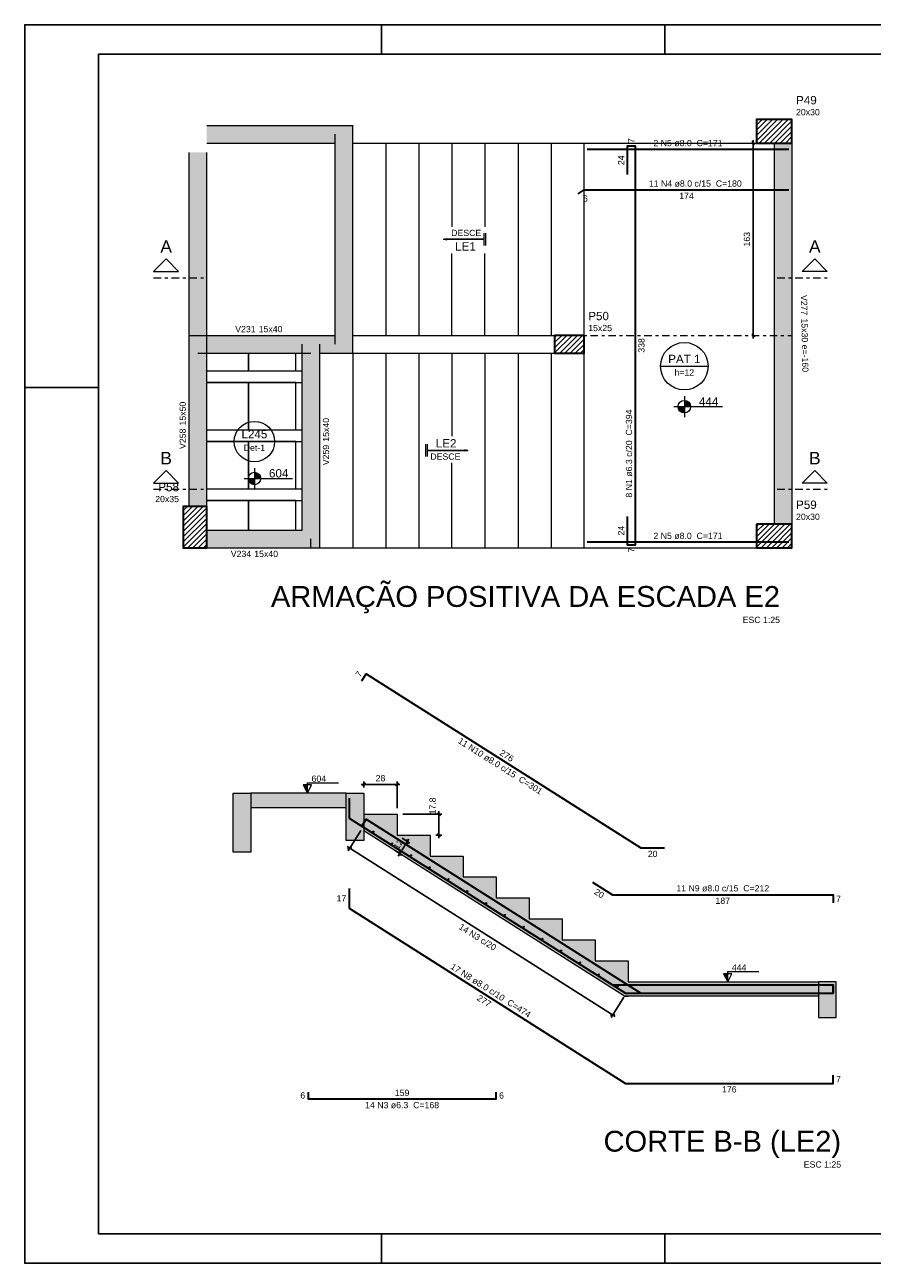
# Model space of a CAD drawing. Header units: millimetres. Extents: x 0 to 59.4, y 0 to 42.
# Tile 1 of 2: x 0 to 28.7, y 0 to 42. Entities that reach past the tile are written whole.
import ezdxf

# ---------------------------------------------------------------- set-up
doc = ezdxf.new("R2010")
doc.units = ezdxf.units.MM
doc.header["$MEASUREMENT"] = 0
doc.linetypes.add('DASHDOT', pattern=[2.54, 1.27, -0.635, 0, -0.635])
doc.linetypes.add('NULL', pattern=[0])
doc.layers.get('0').update_dxf_attribs({"lineweight": 18})
for name, color, linetype, lineweight in [('Descrição da armadura', 7, 'Continuous', 0), ('DT-Armadura positiva', 2, 'Continuous', 30), ('DT-Barras na forma', 2, 'Continuous', 30), ('DT-Barras no corte', 5, 'Continuous', 5), ('DT-Barras rebatidas', 2, 'Continuous', 30), ('DT-Cotas', 9, 'Continuous', 5), ('DT-Forma', 5, 'Continuous', 5), ('DT-Hachura escadas em corte', 254, 'Continuous', 5), ('DT-Hachura pilar em laje', 252, 'Continuous', 5), ('DT-Hachura viga corte escada', 253, 'Continuous', 5), ('DT-Hachura viga em laje', 254, 'Continuous', 5), ('DT-Pontilhado', 9, 'DASHDOT', 5), ('DT-Textos', 7, 'Continuous', 5), ('DT-Título', 3, 'Continuous', 20), ('FO-Cortes', 9, 'DASHDOT', 5), ('FO-Eixos', 5, 'Continuous', 5), ('FO-Hachuras das lajes', 1, 'Continuous', 20), ('FO-Pilares', 4, 'Continuous', 30), ('FO-Textos das lajes', 3, 'Continuous', 20), ('FO-Textos das vigas', 7, 'Continuous', 5), ('FO-Textos dos pilares', 7, 'Continuous', 5), ('FO-Vigas', 1, 'Continuous', 20), ('Textos armaduras', 7, 'Continuous', 0)]:
    doc.layers.add(name, color=color, linetype=linetype, lineweight=lineweight)
doc.layers.add('SEDUC_MARF', color=1, linetype='Continuous')
doc.layers.add('SEDUC_MARGG', color=7, linetype='Continuous')
doc.styles.add('Arial', font='txt')
doc.dimstyles.get("Standard").update_dxf_attribs({"dimtxt": 0.18, "dimasz": 0.18, "dimexe": 0.18, "dimexo": 0.0625, "dimgap": 0.09, "dimtad": 0, "dimtih": 1, "dimtoh": 1, "dimdec": 4, "dimzin": 0, "dimdsep": 46, "dimtxsty": 'Standard', "dimcen": 0.09, "dimadec": 0, "dimazin": 0, "dimtfac": 1, "dimtdec": 4, "dimtofl": 0, "dimtmove": 0, "dimatfit": 3, "dimfxl": 1, "dimtolj": 1, "dimtzin": 0, "dimarcsym": 0})
doc.dimstyles.new('UM_25.000000', dxfattribs={"dimtxt": 0.18, "dimasz": 0.1, "dimexe": 0.1, "dimexo": 0.2, "dimgap": 0, "dimtad": 1, "dimtih": 1, "dimtoh": 1, "dimdec": 1, "dimlfac": 25, "dimzin": 0, "dimdsep": 46, "dimtxsty": 'Standard', "dimcen": 0.09, "dimdle": 0.1, "dimadec": 1, "dimazin": 2, "dimtfac": 1, "dimtdec": 4, "dimtofl": 0, "dimtmove": 0, "dimatfit": 3, "dimfxl": 1, "dimtolj": 1, "dimarcsym": 0})

# ---------------------------------------------------------------- blocks, each defined once
blk = doc.blocks.new('_Oblique')
at = {"color": 0, "linetype": 'ByBlock', "lineweight": -2}
blk.add_line((-0.5, -0.5), (0.5, 0.5), dxfattribs=at)
blk = doc.blocks.new('*D6')
at = {"layer": 'Defpoints', "color": 0}
for p in [(24.699, 37.986), (24.699, 37.986), (24.699, 31.465)]:
    blk.add_point(p, dxfattribs=at)
at = {"layer": 'DT-Cotas', "color": 0, "lineweight": -2}
blk.add_line((24.699, 31.365), (24.699, 38.086), dxfattribs=at)
at = {"layer": 'DT-Cotas', "color": 0, "lineweight": -2, "xscale": 0.1, "yscale": 0.1, "zscale": 0.1}
for p, rotation in [((24.699, 37.986), 90), ((24.699, 31.465), 270)]:
    blk.add_blockref('_Oblique', p, dxfattribs=dict(at, rotation=rotation))
at = {"layer": 'DT-Cotas', "color": 7, "insert": (24.487, 34.726), "char_height": 0.2118, "attachment_point": 5, "rotation": 90, "style": 'Arial'}
blk.add_mtext('\\A1;163', dxfattribs=at)
blk = doc.blocks.new('*D11')
at = {"layer": 'Defpoints', "color": 0}
for p in [(12.622, 16.238), (11.502, 15.938), (12.622, 15.228)]:
    blk.add_point(p, dxfattribs=at)
at = {"layer": 'DT-Cotas', "color": 0, "lineweight": -2}
for p, q in [((11.402, 16.238), (12.722, 16.238)), ((11.502, 16.138), (11.502, 16.338)), ((12.622, 15.428), (12.622, 16.338))]:
    blk.add_line(p, q, dxfattribs=at)
at = {"layer": 'DT-Cotas', "color": 0, "lineweight": -2, "xscale": 0.1, "yscale": 0.1, "zscale": 0.1, "rotation": 180}
blk.add_blockref('_Oblique', (11.502, 16.238), dxfattribs=at)
at = {"layer": 'DT-Cotas', "color": 0, "lineweight": -2, "xscale": 0.1, "yscale": 0.1, "zscale": 0.1}
blk.add_blockref('_Oblique', (12.622, 16.238), dxfattribs=at)
at = {"layer": 'DT-Cotas', "color": 7, "insert": (12.062, 16.45), "char_height": 0.2118, "attachment_point": 5, "rotation": 0.0057, "style": 'Arial'}
blk.add_mtext('\\A1;28', dxfattribs=at)
blk = doc.blocks.new('*D12')
at = {"layer": 'Defpoints', "color": 0}
for p in [(12.622, 15.228), (13.742, 14.518), (14.042, 14.518)]:
    blk.add_point(p, dxfattribs=at)
at = {"layer": 'DT-Cotas', "color": 0, "lineweight": -2}
for p, q in [((12.822, 15.228), (14.142, 15.228)), ((14.042, 15.328), (14.042, 14.418)), ((13.942, 14.518), (14.142, 14.518))]:
    blk.add_line(p, q, dxfattribs=at)
at = {"layer": 'DT-Cotas', "color": 0, "lineweight": -2, "xscale": 0.1, "yscale": 0.1, "zscale": 0.1}
for p, rotation in [((14.042, 15.228), 90), ((14.042, 14.518), 270)]:
    blk.add_blockref('_Oblique', p, dxfattribs=dict(at, rotation=rotation))
at = {"layer": 'DT-Cotas', "color": 7, "insert": (13.83, 15.507), "char_height": 0.2118, "attachment_point": 5, "rotation": 90, "style": 'Arial'}
blk.add_mtext('\\A1;17.8', dxfattribs=at)
blk = doc.blocks.new('*D13')
at = {"layer": 'Defpoints', "color": 0}
for p in [(12.622, 14.518), (12.971, 14.297), (12.365, 14.113)]:
    blk.add_point(p, dxfattribs=at)
at = {"layer": 'DT-Cotas', "color": 0, "lineweight": -2}
for p, q in [((12.661, 13.807), (13.025, 14.381)), ((12.791, 14.411), (13.056, 14.243)), ((12.534, 14.006), (12.799, 13.838))]:
    blk.add_line(p, q, dxfattribs=at)
at = {"layer": 'DT-Cotas', "color": 0, "lineweight": -2, "xscale": 0.1, "yscale": 0.1, "zscale": 0.1}
for p, rotation in [((12.971, 14.297), 57.62823992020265), ((12.714, 13.891), 237.6282399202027)]:
    blk.add_blockref('_Oblique', p, dxfattribs=dict(at, rotation=rotation))
at = {"layer": 'DT-Cotas', "color": 7, "insert": (12.664, 14.207), "char_height": 0.2118, "attachment_point": 5, "rotation": 57.6282, "style": 'Arial'}
blk.add_mtext('\\A1;12', dxfattribs=at)
blk = doc.blocks.new('*D14')
at = {"layer": 'Defpoints', "color": 0}
for p in [(11.502, 14.84), (20.419, 9.187), (19.934, 8.421)]:
    blk.add_point(p, dxfattribs=at)
at = {"layer": 'DT-Cotas', "color": 0, "lineweight": -2}
for p, q in [((11.395, 14.671), (10.963, 13.99)), ((10.932, 14.128), (20.019, 8.368)), ((20.312, 9.018), (19.881, 8.337))]:
    blk.add_line(p, q, dxfattribs=at)
at = {"layer": 'DT-Cotas', "color": 0, "lineweight": -2, "xscale": 0.1, "yscale": 0.1, "zscale": 0.1}
for p, rotation in [((11.016, 14.074), 147.6282196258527), ((19.934, 8.421), 327.6282196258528)]:
    blk.add_blockref('_Oblique', p, dxfattribs=dict(at, rotation=rotation))

msp = doc.modelspace()

# ---------------------------------------------------------------- hatches: boundary and pattern name
at = {"layer": 'DT-Hachura escadas em corte', "linetype": 'Continuous'}
for points in [[(10.9017, 15.9383), (7.6673, 15.9383), (7.6673, 15.4583), (10.9017, 15.4583), (10.9017, 15.9383)], [(14.8617, 13.8083), (13.7417, 13.8083), (13.7417, 14.5183), (12.6217, 14.5183), (12.6217, 15.2283), (11.5017, 15.2283), (11.5017, 14.66), (20.3381, 9.0583), (20.4617, 9.0583), (20.4617, 9.5383), (20.4617, 10.2583), (19.3417, 10.2583), (19.3417, 10.9683), (18.2217, 10.9683), (18.2217, 11.6783), (17.1017, 11.6783), (17.1017, 12.3883), (15.9817, 12.3883), (15.9817, 13.0983), (14.8617, 13.0983), (14.8617, 13.8083)], [(20.4617, 9.5383), (26.9084, 9.5383), (26.9084, 9.0583), (20.4617, 9.0583), (20.4617, 9.5383)]]:
    msp.add_hatch(color=254, dxfattribs=at).paths.add_polyline_path(points)
at = {"layer": 'DT-Hachura pilar em laje', "linetype": 'Continuous'}
h = msp.add_hatch(dxfattribs=at)
h.set_pattern_fill('ANSI31', color=252, style=0)
h.paths.add_polyline_path([(26.0104, 37.9862), (26.0104, 38.3862), (26.0104, 38.7862), (25.4104, 38.7862), (24.8104, 38.7862), (24.8104, 38.3862), (24.8104, 37.9862), (25.4104, 37.9862)])
h = msp.add_hatch(dxfattribs=at)
h.set_pattern_fill('ANSI31', color=252, style=0)
h.paths.add_polyline_path([(17.964, 31.4654), (17.964, 31.1654), (17.964, 30.8654), (18.464, 30.8654), (18.964, 30.8654), (18.964, 31.1654), (18.964, 31.4654), (18.464, 31.4654)])
h = msp.add_hatch(dxfattribs=at)
h.set_pattern_fill('ANSI31', color=252, style=0)
h.paths.add_polyline_path([(6.1696, 25.6654), (5.7696, 25.6654), (5.3696, 25.6654), (5.3696, 24.9654), (5.3696, 24.2654), (5.7696, 24.2654), (6.1696, 24.2654), (6.1696, 24.9654)])
h = msp.add_hatch(dxfattribs=at)
h.set_pattern_fill('ANSI31', color=252, style=0)
h.paths.add_polyline_path([(24.8108, 25.0654), (24.8108, 24.6654), (24.8108, 24.2654), (25.4108, 24.2654), (26.0108, 24.2654), (26.0108, 24.6654), (26.0108, 25.0654), (25.4108, 25.0654)])
at = {"layer": 'DT-Hachura viga corte escada', "linetype": 'Continuous'}
for points in [[(7.6673, 15.9383), (7.6673, 13.9383), (7.0673, 13.9383), (7.0673, 15.9383), (7.6673, 15.9383)], [(11.5017, 15.9383), (11.5017, 14.3383), (10.9017, 14.3383), (10.9017, 15.9383), (11.5017, 15.9383)], [(26.9084, 9.5383), (26.9084, 8.3383), (27.5084, 8.3383), (27.5084, 9.5383), (26.9084, 9.5383)]]:
    msp.add_hatch(color=253, dxfattribs=at).paths.add_polyline_path(points)
at = {"layer": 'DT-Hachura viga em laje', "linetype": 'Continuous'}
for points in [[(11.1244, 38.5858), (11.1244, 38.5858), (6.1696, 38.5858), (6.1696, 37.9862), (10.5244, 37.9862), (11.1244, 38.5858)], [(11.1244, 38.5858), (11.1244, 38.5858), (10.5244, 38.2862), (10.5244, 37.9862), (11.1244, 37.9862), (11.1244, 38.5858)], [(11.1244, 37.9862), (11.1244, 37.9862), (10.5244, 37.9862), (10.5244, 31.4654), (11.1244, 31.4654), (11.1244, 37.9862)], [(26.0104, 37.9858), (26.0104, 37.9858), (25.4104, 37.9858), (25.4104, 25.0654), (26.0104, 25.0654), (26.0104, 37.9858)], [(6.1696, 31.4654), (6.1696, 31.4654), (6.1696, 37.6698), (5.5696, 37.6698), (5.5696, 31.1654), (5.8696, 31.1654), (6.1696, 31.4654)], [(6.1696, 31.4654), (6.1696, 31.4654), (5.5696, 31.4654), (5.5696, 25.6654), (6.1696, 25.6654), (6.1696, 31.4654)], [(9.7044, 31.4654), (9.7044, 31.4654), (5.8696, 31.4654), (5.8696, 31.1654), (6.1696, 30.8654), (9.7044, 30.8654), (9.7044, 31.4654)], [(9.7044, 31.1654), (9.7044, 31.1654), (9.7044, 31.4654), (6.1696, 31.4654), (5.8696, 31.1654), (5.8696, 30.8654), (9.4044, 30.8654), (9.7044, 31.1654)], [(10.0044, 31.1654), (10.0044, 31.1654), (9.4044, 31.1654), (9.4044, 30.8654), (10.0044, 30.8654), (10.0044, 31.1654)], [(11.1244, 30.8658), (11.1244, 30.8658), (10.5244, 31.4654), (9.7044, 31.4654), (9.7044, 31.1654), (10.0044, 30.8654), (11.1244, 30.8658)], [(11.1244, 31.4654), (11.1244, 31.4654), (10.5244, 31.4654), (10.5244, 31.1654), (11.1244, 30.8658), (11.1244, 31.4654)], [(10.0044, 30.8654), (10.0044, 30.8654), (9.4044, 30.8654), (9.4044, 24.8654), (10.0044, 24.2658), (10.0044, 30.8654)], [(10.0044, 24.2658), (10.0044, 24.2658), (9.4044, 24.8654), (6.1696, 24.8654), (6.1696, 24.2654), (10.0044, 24.2658)]]:
    msp.add_hatch(color=254, dxfattribs=at).paths.add_polyline_path(points)
at = {"layer": 'DT-Textos', "linetype": 'Continuous'}
for points in [[(9.5845, 15.9383), (9.5845, 16.2183), (9.4445, 16.2183), (9.5845, 15.9383)], [(23.835, 9.5383), (23.835, 9.8183), (23.695, 9.8183), (23.835, 9.5383)]]:
    msp.add_hatch(color=7, dxfattribs=at).paths.add_polyline_path(points)
at = {"layer": 'FO-Textos das lajes', "linetype": 'Continuous'}
for points in [[(22.3639, 29.0493), (22.1521, 29.0493), (22.1593, 28.9945), (22.1804, 28.9434), (22.2141, 28.8995), (22.258, 28.8659), (22.309, 28.8447), (22.3639, 28.8375), (22.3639, 29.0493)], [(22.3639, 29.0493), (22.5757, 29.0493), (22.5684, 29.1041), (22.5473, 29.1552), (22.5136, 29.1991), (22.4698, 29.2327), (22.4187, 29.2539), (22.3639, 29.2611), (22.3639, 29.0493)], [(7.7868, 26.6152), (7.575, 26.6152), (7.5822, 26.5604), (7.6033, 26.5093), (7.637, 26.4655), (7.6809, 26.4318), (7.7319, 26.4107), (7.7868, 26.4034), (7.7868, 26.6152)], [(7.7868, 26.6152), (7.9986, 26.6152), (7.9913, 26.6701), (7.9702, 26.7211), (7.9365, 26.765), (7.8927, 26.7987), (7.8416, 26.8198), (7.7868, 26.827), (7.7868, 26.6152)]]:
    msp.add_hatch(color=3, dxfattribs=at).paths.add_polyline_path(points)

# ---------------------------------------------------------------- linework, layer by layer
at = {"layer": 'DT-Armadura positiva'}
for points in [[(20.4244, 25.3254), (20.4244, 24.3654), (20.7044, 24.3654), (20.7044, 37.8862), (20.4244, 37.8862), (20.4244, 36.9262)], [(19.064, 37.7862), (25.9104, 37.7862)], [(18.7613, 36.2701), (18.964, 36.3986), (25.9105, 36.3986)], [(19.064, 24.4654), (25.9108, 24.4654)]]:
    msp.add_lwpolyline(points, dxfattribs=at)
at = {"layer": 'DT-Barras na forma'}
for points in [[(11.0017, 15.7708), (11.0017, 15.0954), (20.3671, 9.1583), (27.4084, 9.1583), (27.4084, 9.4383)], [(11.4248, 14.8271), (11.5747, 15.0636), (20.8901, 9.1583), (21.6901, 9.1583)], [(19.2498, 9.8667), (19.9254, 9.4383), (27.4084, 9.4383), (27.4084, 9.1583)]]:
    msp.add_lwpolyline(points, dxfattribs=at)
at = {"layer": 'DT-Barras no corte'}
for centre in [(11.8202, 14.6381), (12.4571, 14.2343), (13.0941, 13.8305), (13.7311, 13.4267), (14.3681, 13.0229), (15.0051, 12.619), (15.6421, 12.2152), (16.2791, 11.8114), (16.9161, 11.4076), (17.553, 11.0038), (18.19, 10.6), (18.827, 10.1962), (19.464, 9.7924), (20.101, 9.3886)]:
    msp.add_circle(centre, 0.02, dxfattribs=at)
at = {"layer": 'DT-Barras rebatidas'}
for points in [[(11.4248, 19.7527), (11.5747, 19.9892), (20.8901, 14.0839), (21.6901, 14.0839)], [(11.0017, 12.7118), (11.0017, 12.0364), (20.3671, 6.0993), (27.4084, 6.0993), (27.4084, 6.3793)], [(19.2498, 12.9257), (19.9254, 12.4973), (27.4084, 12.4973), (27.4084, 12.2173)], [(9.6069, 5.8052), (9.6069, 5.5698), (15.9817, 5.5698), (15.9817, 5.8052)]]:
    msp.add_lwpolyline(points, dxfattribs=at)
at = {"layer": 'DT-Forma'}
for p, q in [((10.9017, 15.9383), (7.6673, 15.9383)), ((7.6673, 15.4583), (10.9017, 15.4583)), ((20.4617, 9.5383), (26.9084, 9.5383)), ((26.9084, 9.0583), (20.4617, 9.0583))]:
    msp.add_line(p, q, dxfattribs=at)
for points in [[(7.6673, 15.9383), (7.6673, 13.9383), (7.0673, 13.9383), (7.0673, 15.9383), (7.6673, 15.9383)], [(11.5017, 15.9383), (11.5017, 14.3383), (10.9017, 14.3383), (10.9017, 15.9383), (11.5017, 15.9383)], [(26.9084, 9.5383), (26.9084, 8.3383), (27.5084, 8.3383), (27.5084, 9.5383), (26.9084, 9.5383)]]:
    msp.add_lwpolyline(points, close=True, dxfattribs=at)
for points in [[(11.5017, 15.9383), (11.5017, 15.2283), (12.6217, 15.2283), (12.6217, 14.5183), (13.7417, 14.5183), (13.7417, 13.8083), (14.8617, 13.8083), (14.8617, 13.0983), (15.9817, 13.0983), (15.9817, 12.3883), (17.1017, 12.3883), (17.1017, 11.6783), (18.2217, 11.6783), (18.2217, 10.9683), (19.3417, 10.9683), (19.3417, 10.2583), (20.4617, 10.2583), (20.4617, 9.5383)], [(20.3381, 9.0583), (20.4617, 9.0583), (20.3381, 9.0583), (11.5017, 14.66)]]:
    msp.add_lwpolyline(points, dxfattribs=at)
at = {"layer": 'DT-Pontilhado', "ltscale": 0.2}
msp.add_line((17.964, 31.4654), (26.0106, 31.4654), dxfattribs=at)
at = {"layer": 'DT-Textos'}
for points in [[(9.5845, 15.9383), (9.7245, 16.2183), (9.4445, 16.2183), (9.5845, 15.9383), (9.5845, 16.2883), (10.6345, 16.2883)], [(23.835, 9.5383), (23.975, 9.8183), (23.695, 9.8183), (23.835, 9.5383), (23.835, 9.8883), (24.885, 9.8883)]]:
    msp.add_lwpolyline(points, dxfattribs=at)
at = {"layer": 'FO-Cortes', "ltscale": 0.2}
for p, q in [((4.3696, 33.4217), (6.064, 33.4217)), ((25.5164, 33.4217), (27.2108, 33.4217)), ((4.3696, 26.2454), (6.064, 26.2454)), ((25.5164, 26.2454), (27.2108, 26.2454))]:
    msp.add_line(p, q, dxfattribs=at)
at = {"layer": 'FO-Cortes', "linetype": 'Continuous', "ltscale": 0.2}
for points in [[(4.3696, 33.6335), (5.2168, 33.6335), (4.7932, 34.0571), (4.3696, 33.6335)], [(27.2108, 33.6335), (26.3636, 33.6335), (26.7872, 34.0571), (27.2108, 33.6335)], [(4.3696, 26.4572), (5.2168, 26.4572), (4.7932, 26.8808), (4.3696, 26.4572)], [(27.2108, 26.4572), (26.3636, 26.4572), (26.7872, 26.8808), (27.2108, 26.4572)]]:
    msp.add_lwpolyline(points, close=True, dxfattribs=at)
at = {"layer": 'FO-Eixos'}
for points in [[(6.1694, 30.2658), (7.5864, 30.2658), (7.5864, 30.8658)], [(7.5864, 30.8658), (7.5864, 30.2658), (9.1864, 30.2658), (9.1864, 30.8658)], [(6.1694, 28.2658), (7.5864, 28.2658), (7.5864, 29.8658), (6.1694, 29.8658)], [(6.1694, 26.2658), (7.5864, 26.2658), (7.5864, 27.8658), (6.1694, 27.8658)], [(7.5864, 24.8658), (7.5864, 25.8658), (6.1694, 25.8658)], [(9.1864, 24.8658), (9.1864, 25.8658), (7.5864, 25.8658), (7.5864, 24.8658)]]:
    msp.add_lwpolyline(points, dxfattribs=at)
for points in [[(7.5864, 28.2658), (9.1864, 28.2658), (9.1864, 29.8658), (7.5864, 29.8658), (7.5864, 28.2658)], [(7.5864, 26.2658), (9.1864, 26.2658), (9.1864, 27.8658), (7.5864, 27.8658), (7.5864, 26.2658)]]:
    msp.add_lwpolyline(points, close=True, dxfattribs=at)
at = {"layer": 'FO-Hachuras das lajes', "linetype": 'Continuous'}
for p, q in [((12.244, 37.9862), (12.244, 31.4654)), ((13.364, 37.9862), (13.364, 31.4654)), ((14.484, 37.9862), (14.484, 35.1494)), ((15.604, 37.9862), (15.604, 35.1494)), ((16.724, 37.9862), (16.724, 31.4654)), ((17.844, 37.9862), (17.844, 31.4654)), ((14.484, 31.4654), (14.484, 34.2387)), ((15.604, 31.4654), (15.604, 34.2387)), ((11.124, 30.8654), (11.124, 24.2654)), ((12.244, 30.8654), (12.244, 24.2654)), ((13.364, 30.8654), (13.364, 24.2654)), ((14.484, 30.8654), (14.484, 28.0526)), ((15.604, 30.8654), (15.604, 24.2654)), ((16.724, 30.8654), (16.724, 24.2654)), ((17.844, 30.8654), (17.844, 24.2654)), ((14.484, 24.2654), (14.484, 27.1418))]:
    msp.add_line(p, q, dxfattribs=at)
at = {"layer": 'FO-Hachuras das lajes'}
for p, q in [((6.1694, 30.2658), (9.4044, 30.2658)), ((6.1694, 29.8658), (9.4044, 29.8658)), ((6.1694, 28.2658), (9.4044, 28.2658)), ((6.1694, 27.8658), (9.4044, 27.8658)), ((6.1694, 26.2658), (9.4044, 26.2658)), ((6.1694, 25.8658), (9.4044, 25.8658))]:
    msp.add_line(p, q, dxfattribs=at)
at = {"layer": 'FO-Pilares'}
for points in [[(26.0104, 37.9862), (26.0104, 38.3862), (26.0104, 38.7862), (25.4104, 38.7862), (24.8104, 38.7862), (24.8104, 38.3862), (24.8104, 37.9862), (25.4104, 37.9862), (26.0104, 37.9862)], [(17.964, 31.4654), (17.964, 31.1654), (17.964, 30.8654), (18.464, 30.8654), (18.964, 30.8654), (18.964, 31.1654), (18.964, 31.4654), (18.464, 31.4654), (17.964, 31.4654)], [(6.1696, 25.6654), (5.7696, 25.6654), (5.3696, 25.6654), (5.3696, 24.9654), (5.3696, 24.2654), (5.7696, 24.2654), (6.1696, 24.2654), (6.1696, 24.9654), (6.1696, 25.6654)], [(24.8108, 25.0654), (24.8108, 24.6654), (24.8108, 24.2654), (25.4108, 24.2654), (26.0108, 24.2654), (26.0108, 24.6654), (26.0108, 25.0654), (25.4108, 25.0654), (24.8108, 25.0654)]]:
    msp.add_lwpolyline(points, close=True, dxfattribs=at)
at = {"layer": 'FO-Textos das lajes', "linetype": 'Continuous'}
for p, q in [((15.5823, 34.514), (15.5823, 34.9376)), ((15.6353, 34.514), (15.6353, 34.9376)), ((13.5927, 27.7772), (13.5927, 27.3536)), ((13.6456, 27.7772), (13.6456, 27.3536))]:
    msp.add_line(p, q, dxfattribs=at)
at = {"layer": 'FO-Textos das lajes'}
for p, q in [((21.5581, 30.4198), (23.1696, 30.4198)), ((22.3639, 29.4023), (22.3639, 28.6963)), ((22.0109, 29.0493), (22.7169, 29.0493)), ((22.7169, 29.0493), (23.6592, 29.0493)), ((7.1014, 27.8654), (8.4722, 27.8654)), ((7.7868, 26.9682), (7.7868, 26.2622)), ((7.4338, 26.6152), (8.1398, 26.6152)), ((8.1398, 26.6152), (9.0821, 26.6152))]:
    msp.add_line(p, q, dxfattribs=at)
for centre, radius in [((22.3639, 30.4198), 0.8057), ((22.3639, 29.0493), 0.2118), ((7.7868, 27.8654), 0.6854), ((7.7868, 26.6152), 0.2118)]:
    msp.add_circle(centre, radius, dxfattribs=at)
at = {"layer": 'FO-Vigas'}
for p, q in [((6.1696, 38.5862), (11.124, 38.5862)), ((10.524, 37.9862), (10.524, 38.2862)), ((11.124, 37.9862), (11.124, 38.5862)), ((6.1696, 37.9862), (10.524, 37.9862)), ((10.524, 31.4654), (10.524, 37.9862)), ((11.124, 37.9862), (18.964, 37.9862)), ((11.124, 31.4654), (11.124, 37.9862)), ((18.964, 31.4654), (18.964, 37.9862)), ((18.964, 37.9862), (24.8104, 37.9862)), ((25.4106, 37.9862), (25.4107, 25.0654)), ((26.0106, 37.9862), (26.0107, 25.0654)), ((5.5696, 31.1654), (5.5696, 37.6698)), ((6.1696, 31.4654), (6.1696, 37.6698)), ((5.5696, 31.4654), (6.1696, 31.4654)), ((5.5696, 25.6654), (5.5696, 31.4654)), ((5.8696, 31.4654), (9.704, 31.4654)), ((6.1696, 25.6654), (6.1696, 31.4654)), ((6.1696, 31.4654), (9.704, 31.4654)), ((9.404, 30.8654), (9.404, 31.1654)), ((9.704, 31.4654), (10.524, 31.4654)), ((10.004, 30.8654), (10.004, 31.1654)), ((10.524, 31.1654), (10.524, 31.4654)), ((11.124, 31.4654), (17.964, 31.4654)), ((11.124, 30.8654), (11.124, 31.4654)), ((5.8696, 30.8654), (9.404, 30.8654)), ((6.1696, 30.8654), (9.704, 30.8654)), ((9.404, 24.8654), (9.404, 30.8654)), ((10.004, 30.8654), (17.964, 30.8654)), ((10.004, 24.2654), (10.004, 30.8654)), ((10.004, 30.8654), (11.124, 30.8654)), ((18.964, 24.2654), (18.964, 30.8654)), ((6.1696, 24.8654), (9.404, 24.8654)), ((9.704, 24.2654), (9.704, 24.5654)), ((6.1696, 24.2654), (10.004, 24.2654)), ((9.704, 24.2654), (18.964, 24.2654)), ((18.964, 24.2654), (24.8108, 24.2654))]:
    msp.add_line(p, q, dxfattribs=at)
at = {"layer": 'SEDUC_MARF'}
for p, q in [((12.1, 42), (12.1, 41)), ((21.7, 42), (21.7, 41)), ((0, 29.7), (2.5, 29.7)), ((12.1, 1), (12.1, 0)), ((21.7, 1), (21.7, 0))]:
    msp.add_line(p, q, dxfattribs=at)
msp.add_lwpolyline([(59.4, 42), (0, 42), (0, 0), (59.4, 0)], close=True, dxfattribs=at)
at = {"layer": 'SEDUC_MARGG'}
msp.add_lwpolyline([(58.4, 1), (58.4, 41), (2.5, 41), (2.5, 1), (58.4, 1)], dxfattribs=at)

# ---------------------------------------------------------------- texts
at = {"layer": 'Descrição da armadura', "linetype": 'NULL', "char_height": 0.2118, "line_spacing_factor": 0.9, "style": 'Arial'}
for s, insert, width, attachment_point in [('2 N5 ø8.0  C=171', (22.4876, 37.8764), 4.594404, 8), ('11 N4 ø8.0 c/15  C=180', (24.3106, 36.5044), 6.174395, 9), ('2 N5 ø8.0  C=171', (22.4876, 24.5554), 4.594404, 8), ('11 N9 ø8.0 c/15  C=212', (23.6673, 12.6037), 6.174395, 8), ('14 N3 ø6.3  C=168', (12.7943, 5.2517), 4.916973, 8)]:
    msp.add_mtext(s, dxfattribs=dict(at, insert=insert, width=width, attachment_point=attachment_point))
for s, insert, width, attachment_point, rotation in [('8 N1 ø6.3 c/20  C=394', (20.5987, 25.9655), 5.851826, 7, 90.00021), ('11 N10 ø8.0 c/15  C=301', (16.0627, 16.7678), 6.496963, 8, 327.62873), ('14 N3 c/20', (15.2976, 10.9676), 2.845127, 8, 327.62788), ('17 N8 ø8.0 c/10  C=474', (15.7407, 9.1568), 6.174395, 8, 327.62873)]:
    msp.add_mtext(s, dxfattribs=dict(at, insert=insert, width=width, attachment_point=attachment_point, rotation=rotation))
at = {"layer": 'DT-Textos', "linetype": 'NULL', "char_height": 0.2118, "width": 0.967705, "attachment_point": 7, "line_spacing_factor": 0.798, "style": 'Arial'}
for s, insert in [('604', (9.7243, 16.3237)), ('444', (23.9753, 9.9237))]:
    msp.add_mtext(s, dxfattribs=dict(at, insert=insert))
at = {"layer": 'DT-Título', "linetype": 'NULL', "attachment_point": 9, "line_spacing_factor": 0.798, "style": 'Arial'}
for s, insert, char_height, width in [('ARMAÇÃO POSITIVA DA ESCADA E2', (25.6079, 22.041), 0.706, 34.658701), ('ESC 1:25', (25.6079, 21.7089), 0.2118, 2.482559), ('CORTE B-B (LE2)', (27.6793, 3.5718), 0.706, 16.172578), ('ESC 1:25', (27.6793, 3.2397), 0.2118, 2.482559)]:
    msp.add_mtext(s, dxfattribs=dict(at, insert=insert, char_height=char_height, width=width))
at = {"layer": 'FO-Cortes', "linetype": 'NULL', "ltscale": 0.2, "char_height": 0.4236, "width": 0.773711, "attachment_point": 8, "line_spacing_factor": 0.798, "style": 'Arial'}
for s, insert in [('A', (4.7936, 34.2693)), ('A', (26.7876, 34.2693)), ('B', (4.7936, 27.0923)), ('B', (26.7876, 27.0923))]:
    msp.add_mtext(s, dxfattribs=dict(at, insert=insert))
at = {"layer": 'FO-Textos das lajes', "linetype": 'NULL', "line_spacing_factor": 0.798, "style": 'Arial'}
for s, insert, char_height, width, attachment_point in [('DESCE', (15.4766, 34.8314), 0.2118, 1.998281, 9), ('LE1', (15.2926, 34.3447), 0.2824, 1.387852, 9), ('PAT 1', (22.3641, 30.5257), 0.2824, 2.167471, 8), ('h=12', (22.3641, 30.1024), 0.2118, 1.306416, 8), ('444', (22.8581, 29.0777), 0.2824, 1.301396, 7), ('L245', (7.7866, 27.9717), 0.2824, 1.735195, 8), ('Det-1', (7.7866, 27.5474), 0.2118, 1.418281, 8), ('LE2', (13.9356, 27.6647), 0.2824, 1.387852, 7), ('DESCE', (13.7516, 27.2474), 0.2118, 1.998281, 7), ('604', (8.2806, 26.6437), 0.2824, 1.301396, 7)]:
    msp.add_mtext(s, dxfattribs=dict(at, insert=insert, char_height=char_height, width=width, attachment_point=attachment_point))
at = {"layer": 'FO-Textos das vigas', "linetype": 'NULL', "char_height": 0.2118, "line_spacing_factor": 0.798, "style": 'Arial'}
for s, insert, width, attachment_point, rotation in [('V277', (26.3284, 32.1437), 1.354561, 9, 271.00247), ('15x30 e=-160', (26.3284, 32.0377), 3.563545, 7, 271.00247), ('15x50', (5.4637, 28.4105), 1.580273, 7, 90.00021), ('15x40', (10.3217, 27.8605), 1.580273, 7, 90.00021), ('V258', (5.4637, 28.3045), 1.354561, 9, 90.00021), ('V259', (10.3217, 27.7545), 1.354561, 9, 90.00021)]:
    msp.add_mtext(s, dxfattribs=dict(at, insert=insert, width=width, attachment_point=attachment_point, rotation=rotation))
for s, insert, width, attachment_point in [('V231', (7.8266, 31.5714), 1.354561, 9), ('15x40', (7.9316, 31.5714), 1.580273, 7), ('V234', (7.6766, 23.9474), 1.354561, 9), ('15x40', (7.7816, 23.9474), 1.580273, 7)]:
    msp.add_mtext(s, dxfattribs=dict(at, insert=insert, width=width, attachment_point=attachment_point))
at = {"layer": 'FO-Textos dos pilares', "linetype": 'NULL', "line_spacing_factor": 0.798, "style": 'Arial'}
for s, insert, char_height, width, attachment_point in [('P49', (26.1516, 39.2977), 0.2824, 1.387852, 7), ('20x30', (26.1516, 38.9274), 0.2118, 1.580273, 7), ('P50', (19.1056, 31.9777), 0.2824, 1.387852, 7), ('15x25', (19.1056, 31.6064), 0.2118, 1.580273, 7), ('P58', (5.2286, 26.1777), 0.2824, 1.387852, 9), ('20x35', (5.2286, 25.8074), 0.2118, 1.580273, 9), ('P59', (26.1516, 25.5777), 0.2824, 1.387852, 7), ('20x30', (26.1516, 25.2064), 0.2118, 1.580273, 7)]:
    msp.add_mtext(s, dxfattribs=dict(at, insert=insert, char_height=char_height, width=width, attachment_point=attachment_point))
at = {"layer": 'Textos armaduras', "linetype": 'NULL', "char_height": 0.2118, "line_spacing_factor": 0.9, "style": 'Arial'}
for s, insert, width, attachment_point, rotation in [('7', (20.6703, 37.9862), 0.722568, 7, 90.00021), ('24', (20.3271, 37.4062), 1.045137, 8, 90.00021), ('338', (20.8017, 31.1258), 1.367705, 2, 90.00021), ('24', (20.3271, 24.8454), 1.045137, 8, 90.00021), ('7', (20.4585, 24.2654), 0.722568, 3, 90.00021), ('7', (11.4176, 19.923), 0.722568, 8, 57.6281), ('276', (16.2845, 17.1187), 1.367705, 8, 327.62873), ('20', (19.5355, 12.6293), 1.045137, 2, 327.62873), ('277', (15.6323, 8.9857), 1.367705, 2, 327.62873)]:
    msp.add_mtext(s, dxfattribs=dict(at, insert=insert, width=width, attachment_point=attachment_point, rotation=rotation))
for s, insert, width, attachment_point in [('6', (18.9256, 36.2136), 0.722568, 1), ('174', (22.4372, 36.3013), 1.367705, 2), ('20', (21.2901, 13.9866), 1.045137, 2), ('17', (10.9017, 12.2682), 1.045137, 9), ('187', (23.6669, 12.4), 1.367705, 2), ('7', (27.5084, 12.4632), 0.722568, 1), ('7', (27.5084, 6.3452), 0.722568, 1), ('159', (12.7943, 5.6671), 1.367705, 8), ('176', (23.8878, 6.002), 1.367705, 2), ('6', (9.5069, 5.5816), 0.722568, 9), ('6', (16.0817, 5.7934), 0.722568, 1)]:
    msp.add_mtext(s, dxfattribs=dict(at, insert=insert, width=width, attachment_point=attachment_point))

# ---------------------------------------------------------------- dimensions: what is measured, and where the dimension line sits
at = {"layer": 'DT-Cotas'}
for base, p1, p2, angle, override, picture, middle, dimtype, turn in [((24.6987, 37.9863), (24.6987, 31.4654), (24.6987, 37.9863), 90, {"dimtxt": 0.2118, "dimasz": 0.1, "dimexe": 0.1, "dimexo": 0.2, "dimtad": 1, "dimtih": 0, "dimtoh": 0, "dimdec": 1, "dimlfac": 25, "dimzin": 8, "dimtxsty": 'Arial', "dimblk": 'Oblique', "dimblk1": 'Oblique', "dimblk2": 'Oblique', "dimsah": 1, "dimdle": 0.1, "dimse1": 1, "dimse2": 1, "dimclrt": 7, "dimadec": 1, "dimazin": 3, "dimtmove": 2, "dimldrblk": 'Oblique'}, '*D6', (24.4869, 34.7259), 160, 90), ((14.0416571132, 14.5183284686), (12.6216571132, 15.2283284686), (13.7416571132, 14.5183284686), 90, {"dimtxt": 0.2118, "dimasz": 0.1, "dimexe": 0.1, "dimexo": 0.2, "dimtad": 1, "dimtih": 0, "dimtoh": 0, "dimdec": 1, "dimlfac": 25, "dimzin": 8, "dimtxsty": 'Arial', "dimblk": 'Oblique', "dimblk1": 'Oblique', "dimblk2": 'Oblique', "dimsah": 1, "dimdle": 0.1, "dimse1": 0, "dimse2": 0, "dimclrt": 7, "dimadec": 1, "dimazin": 3, "dimtmove": 2, "dimldrblk": 'Oblique'}, '*D12', (13.8298571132, 15.5065463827), 160, 90), ((12.9713, 14.2967), (12.3647, 14.1129), (12.6217, 14.5183), 57.62824, {"dimtxt": 0.2118, "dimasz": 0.1, "dimexe": 0.1, "dimexo": 0.2, "dimtad": 1, "dimtih": 0, "dimtoh": 0, "dimdec": 1, "dimlfac": 25, "dimzin": 8, "dimtxsty": 'Arial', "dimblk": 'Oblique', "dimblk1": 'Oblique', "dimblk2": 'Oblique', "dimsah": 1, "dimdle": 0.1, "dimse1": 0, "dimse2": 0, "dimclrt": 7, "dimadec": 1, "dimazin": 3, "dimtmove": 2, "dimldrblk": 'Oblique'}, '*D13', (12.6639, 14.2074), 161, 57.62824)]:
    dim = msp.add_linear_dim(base=base, p1=p1, p2=p2, angle=angle, dimstyle='UM_25.000000', override=override, dxfattribs=at)
    dim.commit()
    dim.dimension.update_dxf_attribs({"geometry": picture, "text_midpoint": middle, "dimtype": dimtype, "text_rotation": turn})
dim = msp.add_linear_dim(base=(12.6217, 16.2383), p1=(11.5017, 15.9383), p2=(12.6217, 15.2283), dimstyle='UM_25.000000', override={"dimtxt": 0.2118, "dimasz": 0.1, "dimexe": 0.1, "dimexo": 0.2, "dimtad": 1, "dimtih": 0, "dimtoh": 0, "dimdec": 1, "dimlfac": 25, "dimzin": 8, "dimtxsty": 'Arial', "dimblk": 'Oblique', "dimblk1": 'Oblique', "dimblk2": 'Oblique', "dimsah": 1, "dimdle": 0.1, "dimse1": 0, "dimse2": 0, "dimclrt": 7, "dimadec": 1, "dimazin": 3, "dimtmove": 2, "dimldrblk": 'Oblique'}, dxfattribs=at)
dim.commit()
dim.dimension.update_dxf_attribs({"geometry": '*D11', "text_midpoint": (12.0617, 16.4501), "dimtype": 160, "text_rotation": 0.00573})
dim = msp.add_linear_dim(base=(19.9341, 8.4211), p1=(11.5017, 14.84), p2=(20.4195, 9.1867), angle=327.62822, text=' ', dimstyle='UM_25.000000', override={"dimtxt": 0.2118, "dimasz": 0.1, "dimexe": 0.1, "dimexo": 0.2, "dimtad": 1, "dimtih": 0, "dimtoh": 0, "dimdec": 1, "dimlfac": 25, "dimzin": 8, "dimtxsty": 'Arial', "dimblk": 'Oblique', "dimblk1": 'Oblique', "dimblk2": 'Oblique', "dimsah": 1, "dimdle": 0.1, "dimse1": 0, "dimse2": 0, "dimclrt": 256, "dimadec": 1, "dimazin": 3, "dimtmove": 2, "dimldrblk": 'Oblique'}, dxfattribs=at)
dim.commit()
dim.dimension.update_dxf_attribs({"geometry": '*D14', "text_midpoint": (15.5319, 11.3372), "dimtype": 161, "text_rotation": -32.37178})

# ---------------------------------------------------------------- leaders
at = {"layer": 'FO-Textos das lajes', "linetype": 'Continuous'}
for points in [[(14.2056, 34.7258), (15.5823, 34.7258)], [(15.0223, 27.5654), (13.6456, 27.5654)]]:
    msp.add_leader(points, dimstyle='Standard', override={"dimasz": 0.1, "dimldrblk": 'Closed'}, dxfattribs=at)

doc.saveas('drawing.dxf')
